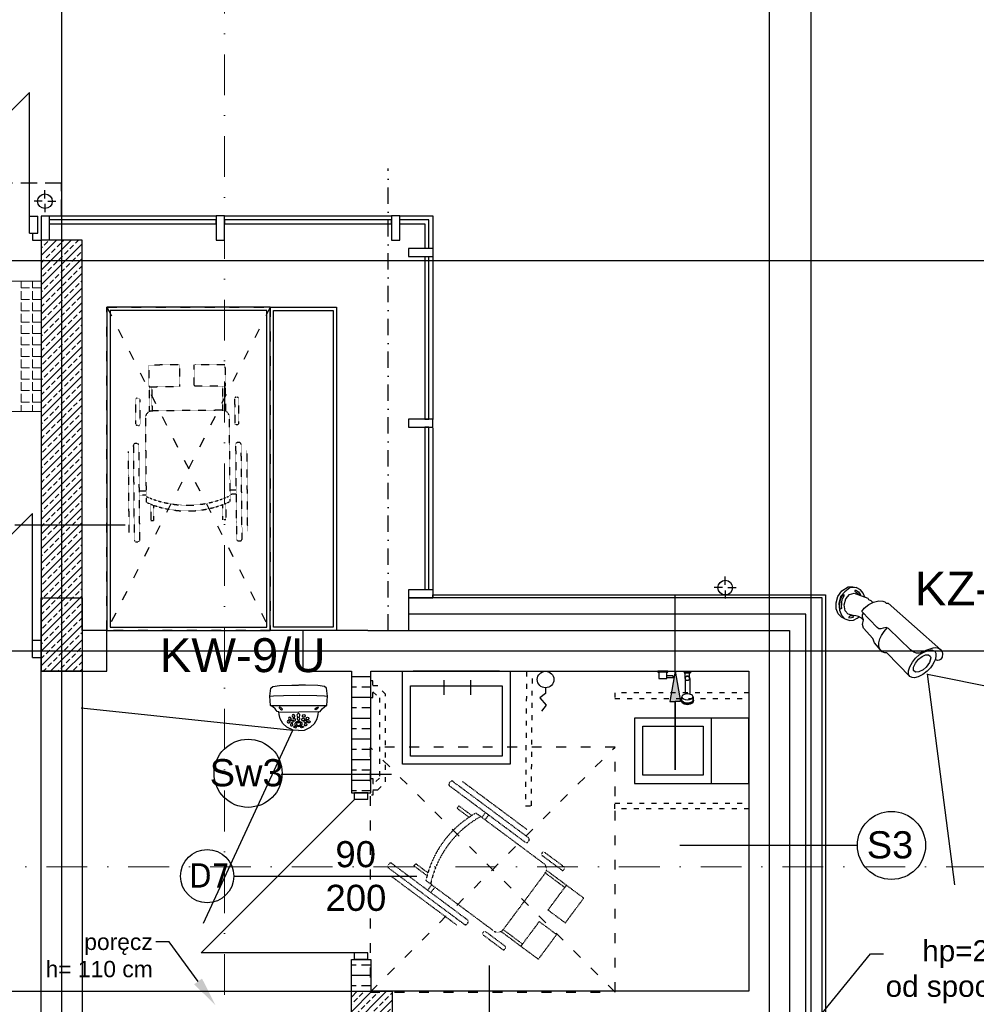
# Model space of a CAD drawing. Header units: millimetres. Extents: x -7023 to 53801, y 9849 to 33561.
# Tile 120 of 256: x 11836 to 12422, y 21690 to 22293. Entities that reach past the tile are written whole.
import ezdxf
from ezdxf.enums import TextEntityAlignment as Align

# ---------------------------------------------------------------- set-up
doc = ezdxf.new("R2010")
doc.units = ezdxf.units.MM
for name, pattern in [('ACAD_ISO03W100', [30, 12, -18]), ('DASHDOT', [1, 0.5, -0.25, 0, -0.25]), ('DASHDOTX2', [2, 1, -0.5, 0, -0.5]), ('DASHED', [0.75, 0.5, -0.25])]:
    doc.linetypes.add(name, pattern=pattern)
doc.layers.get('0').update_dxf_attribs({"lineweight": 9})
for name, color, linetype in [('.IE_podklad', 252, 'Continuous'), ('IE_CCTV', 6, 'Continuous'), ('IE_SKD', 6, 'Continuous')]:
    doc.layers.add(name, color=color, linetype=linetype)
doc.styles.add('Opisowy', font='arial.ttf')
doc.styles.get("Standard").update_dxf_attribs({"font": 'arial.ttf'})
doc.linetypes.add('ZIGZAG', pattern='A,0.00254,-5.08,[131,ltypeshp.shx,S=5.08,R=0,X=-5.08,Y=0],-10.16,[131,ltypeshp.shx,S=5.08,R=180,X=5.08,Y=0],-5.08', length=20.32254)

# ---------------------------------------------------------------- blocks, each defined once
blk = doc.blocks.new('AAT_BULLET')
for points in [[(49.95, 5.18), (48.88, 5.09), (47.88, 4.65), (46.94, 3.84), (46.09, 2.79), (45.02, 1.37), (44.16, -0.01), (43.44, -1.09), (42.22, -1.95), (40.98, -2.31), (39.17, -2.2), (25.9, 0.23), (24.78, -0.03), (23.97, -0.97), (23.28, -1.79), (22.5, -2.29), (21.56, -2.25), (11.99, -0.09), (12.11, 1.71), (12.83, 4.14), (14, 6.17), (15.57, 7.94), (17.16, 8.85), (18.01, 9.03), (18.93, 8.95), (19.66, 9.39)], [(19.66, 9.39), (50.29, 5.14)], [(7.55, -6.98), (5.98, -7.06), (3.92, -6.78), (1.99, -5.35), (0.47, -3.15), (-0.39, -0.45), (-0.41, 2.59), (0.98, 5.6), (2.64, 6.76), (4.06, 7.21)], [(9.6, 5.93), (8.06, 6.95), (6.28, 7.52), (4.06, 7.21), (1.83, 5.57), (0.93, 2.91), (0.62, 0.15), (1.67, -2.81), (3.45, -5.06), (5.54, -6.44), (7.55, -6.98), (9.81, -6.34), (11.15, -5.33), (12.03, -3.69), (12.29, -2.69)], [(14.72, -2.83), (13.49, -2.64), (12.01, -2.7), (10.88, -3.08), (9.76, -3.65), (7.68, -4.49), (5.73, -3.99), (3.88, -2.04), (3.07, 0.59), (3.27, 3.08), (4.72, 4.73), (11.01, 6.27), (11.53, 6.02), (12.62, 6.19), (13.86, 5.93)], [(50.29, 5.14), (50.8, 4.99), (51.26, 4.74), (51.74, 4.31), (52.14, 3.76), (52.37, 3.3), (52.55, 2.82), (52.61, 2.34), (52.56, 1.61), (52.24, 1.1), (51.7, 0.58), (51.26, 0.38), (50.64, 0.19), (50.86, -0.8), (50.94, -2.32), (50.94, -3.81), (50.52, -5.93), (49.72, -8.18), (48.69, -10.24), (47.49, -11.48), (46.67, -11.92), (45.47, -12.09), (44.51, -11.69), (43.6, -10.33), (43.14, -8.56), (42.97, -6.23), (43.08, -3.96), (43.62, -1.83), (44.61, 0.25), (45.87, 1.95), (46.99, 2.94), (47.66, 3.19), (48.44, 3.21), (49.28, 2.75), (49.97, 1.91), (50.56, 0.71), (50.64, 0.19)], [(45.47, -12.09), (31.37, -9.11), (30.56, -9.58), (29.39, -9.88), (27.87, -9.48), (26.86, -8.74), (25.96, -7.39), (25.32, -5.64), (25.08, -3.99), (25.09, -1.91), (25.34, 0.1)], [(29.39, -9.88), (24.32, -8.54), (22.62, -7.3), (16.71, -5.81), (15.51, -4.71), (14.67, -2.71), (13.71, -2.05), (13.13, -1.11), (13.07, -0.33)]]:
    blk.add_lwpolyline(points)
for points in [[(4.98, 6.3), (5.94, 6.25), (6.94, 5.86), (7.37, 5.69), (7.28, 5.46), (6.91, 5.36), (6, 5.37), (5.22, 5.5), (4.63, 5.6), (4.5, 5.91), (4.42, 6.32)], [(1.24, 1.68), (1.66, 1.05), (1.72, -0.04), (1.75, -0.72), (2.28, -1.69), (2.83, -2.54), (3.15, -3.18), (3.82, -3.95), (3.52, -4.54), (2.71, -3.79), (2.14, -2.76), (1.29, -0.96), (1.11, -0.13), (1.09, 1.27)], [(48.6, -0.16), (49.36, -2.2), (49.25, -4.68), (48.7, -6.43), (47.61, -8.22), (46.52, -9.12), (45.42, -9.04), (44.54, -7.9), (44.29, -5.93), (44.46, -3.63), (45.07, -1.83), (46.01, -0.37), (46.96, 0.38), (47.93, 0.36)], [(8.78, -5.53), (9.75, -4.79), (10.14, -4.27), (10.32, -3.77), (9.8, -3.82), (9.54, -3.99), (9.32, -4.19), (8.92, -4.54), (8.72, -5), (8.71, -5.4)]]:
    blk.add_lwpolyline(points, close=True)
blk = doc.blocks.new('AAT_KOPUŁA')
for points in [[(-11.14, -10.07), (-12.07, -9.94), (-13, -8.71), (-14.17, -7.71), (-15.37, -7.04), (-15.59, -2.4), (-15.11, 1.7), (-14.13, 2.53), (-10.89, 2.9), (-4.7, 3.18), (-1.32, 3.18)], [(8.54, -10.07), (9.47, -9.94), (10.41, -8.71), (11.58, -7.71), (12.78, -7.04), (12.99, -2.4), (12.51, 1.7), (11.54, 2.53), (8.29, 2.9), (2.11, 3.18), (-1.27, 3.18)], [(-15.59, -2.4), (-13.77, -2.15), (-8.91, -2.02), (-1.13, -1.86), (7.77, -2.02), (11.48, -2.12), (12.99, -2.4)], [(-15.37, -7.04), (-9.31, -7.06), (1.87, -6.94), (12.78, -7.04)], [(-1.34, -19.45), (-4.13, -19.22), (-7.15, -17.75), (-9.22, -15.88), (-10.47, -13.64), (-11.04, -11.39), (-11.14, -10.07), (-1.32, -10.32)], [(-1.26, -19.45), (1.53, -19.22), (4.55, -17.75), (6.62, -15.88), (7.87, -13.64), (8.44, -11.39), (8.54, -10.07), (-1.27, -10.32)]]:
    blk.add_lwpolyline(points)
for points in [[(-10.88, -8.27), (-10.35, -8.77), (-9.86, -9.06), (-9.43, -9.03), (-9.42, -8.74), (-9.78, -8.3), (-10.27, -7.97), (-10.81, -7.79), (-11.03, -7.8), (-11.1, -7.96), (-10.99, -8.15)], [(8.29, -8.27), (7.75, -8.77), (7.27, -9.06), (6.84, -9.03), (6.83, -8.74), (7.18, -8.3), (7.68, -7.97), (8.21, -7.79), (8.44, -7.8), (8.51, -7.96), (8.39, -8.15)], [(-5.81, -15.17), (-6.01, -14.74), (-6.38, -14.58), (-6.88, -14.68), (-7.04, -15.09), (-6.9, -15.46), (-6.61, -15.69), (-6.12, -15.69), (-5.92, -15.55), (-5.8, -15.31)], [(-5.08, -13.44), (-5.36, -13.02), (-5.73, -12.85), (-6.23, -12.96), (-6.42, -13.45), (-6.25, -13.95), (-5.92, -14.15), (-5.4, -14.15), (-5.11, -13.9), (-5.05, -13.63)], [(-4.11, -15.02), (-4.31, -14.59), (-4.68, -14.43), (-5.19, -14.53), (-5.34, -14.94), (-5.2, -15.31), (-4.91, -15.54), (-4.43, -15.54), (-4.22, -15.4), (-4.1, -15.16)], [(-3.24, -12.12), (-3.51, -11.7), (-3.88, -11.53), (-4.39, -11.64), (-4.58, -12.13), (-4.41, -12.62), (-4.08, -12.83), (-3.55, -12.83), (-3.26, -12.58), (-3.21, -12.31)], [(-2.89, -13.89), (-3.16, -13.47), (-3.53, -13.3), (-4.04, -13.41), (-4.23, -13.9), (-4.06, -14.4), (-3.73, -14.6), (-3.2, -14.6), (-2.91, -14.35), (-2.86, -14.08)], [(-1.46, -10.97), (-1.79, -11.13), (-2.06, -11.51), (-2.15, -11.85), (-2.06, -12.33), (-1.83, -12.61), (-1.41, -12.73), (-0.95, -12.55), (-0.71, -12), (-0.74, -11.52), (-0.97, -11.24), (-1.2, -11)], [(-1.42, -12.92), (-1.85, -13.05), (-2.01, -13.33), (-2.09, -13.83), (-1.9, -14.16), (-1.59, -14.28), (-1.05, -14.26), (-0.77, -13.86), (-0.71, -13.57), (-0.93, -13.17), (-1.14, -13)], [(0.22, -13.89), (0.49, -13.47), (0.86, -13.3), (1.37, -13.41), (1.56, -13.9), (1.39, -14.4), (1.06, -14.6), (0.53, -14.6), (0.24, -14.35), (0.19, -14.08)], [(0.57, -12.12), (0.84, -11.7), (1.21, -11.53), (1.72, -11.64), (1.91, -12.13), (1.74, -12.62), (1.41, -12.83), (0.88, -12.83), (0.59, -12.58), (0.54, -12.31)], [(1.44, -15.02), (1.64, -14.59), (2.01, -14.43), (2.52, -14.53), (2.67, -14.94), (2.53, -15.31), (2.24, -15.54), (1.76, -15.54), (1.55, -15.4), (1.43, -15.16)], [(2.41, -13.44), (2.69, -13.02), (3.06, -12.85), (3.56, -12.96), (3.75, -13.45), (3.58, -13.95), (3.25, -14.15), (2.73, -14.15), (2.44, -13.9), (2.38, -13.63)], [(3.14, -15.17), (3.34, -14.74), (3.71, -14.58), (4.21, -14.68), (4.37, -15.09), (4.23, -15.46), (3.94, -15.69), (3.45, -15.69), (3.25, -15.55), (3.13, -15.31)], [(-4.21, -16.62), (-4.41, -16.19), (-4.78, -16.02), (-5.29, -16.13), (-5.44, -16.53), (-5.3, -16.91), (-5.01, -17.13), (-4.53, -17.14), (-4.32, -17), (-4.2, -16.76)], [(-2.89, -17.47), (-3.21, -17.39), (-3.69, -17.43), (-3.84, -17.61), (-3.7, -17.82), (-3.29, -18), (-2.79, -18.08), (-2.39, -17.98), (-2.34, -17.78), (-2.54, -17.62)], [(-1.41, -14.94), (-2.24, -15.08), (-2.86, -15.55), (-3.15, -15.98), (-3.17, -16.56), (-2.73, -17.05), (-1.96, -17.33), (-1.36, -17.38), (-0.59, -17.27), (0.19, -16.77), (0.47, -16.25), (0.39, -15.78), (-0.16, -15.22), (-0.97, -14.99)], [(-1.27, -15.61), (-1.85, -15.67), (-2.32, -15.95), (-2.37, -16.27), (-2.31, -16.63), (-1.95, -16.85), (-1.44, -16.9), (-0.72, -16.8), (-0.33, -16.47), (-0.3, -15.98), (-0.77, -15.66)], [(0.21, -17.47), (0.54, -17.39), (1.02, -17.43), (1.17, -17.61), (1.03, -17.82), (0.62, -18), (0.12, -18.08), (-0.28, -17.98), (-0.33, -17.78), (-0.13, -17.62)], [(1.54, -16.62), (1.74, -16.19), (2.11, -16.02), (2.62, -16.13), (2.77, -16.53), (2.63, -16.91), (2.34, -17.13), (1.86, -17.14), (1.65, -17), (1.53, -16.76)]]:
    blk.add_lwpolyline(points, close=True)
blk = doc.blocks.new('zw$65D6')
at = {"layer": 'IE_SKD'}
for p, q in [((0, 0), (41.4, -123.59)), ((0.13, -0.2), (130.47, -0.87))]:
    blk.add_line(p, q, dxfattribs=at)
blk = doc.blocks.new('umywalka niepeł')
at = {"layer": '.IE_podklad'}
for p, q in [((12.63, 9.75), (12.63, 0.75)), ((29.06, 9.75), (29.06, 0.75))]:
    blk.add_line(p, q, dxfattribs=at)
for points in [[(-12.61, 15.26), (53.39, 15.26), (53.39, -41.74), (-12.61, -41.74)], [(-7.61, 6.26), (48.39, 6.26), (48.39, -36.74), (-7.61, -36.74)]]:
    blk.add_lwpolyline(points, close=True, dxfattribs=at)
blk.add_lwpolyline([(46.79, 15.26), (-6.01, 15.26)], dxfattribs=at)
blk = doc.blocks.new('kibel')
at = {"layer": '.IE_podklad'}
for points in [[(0, 0), (70, 0), (70, 40), (0, 40)], [(70, 40), (46.91, 40), (46.91, 0), (70, 0)], [(5, 35), (41.91, 35), (41.91, 5), (5, 5)]]:
    blk.add_lwpolyline(points, close=True, dxfattribs=at)
blk = doc.blocks.new('A$C4CB01652')
at = {"layer": '.IE_podklad'}
for p, q in [((0, 0), (-0.5, 0)), ((-0.5, 0), (-0.5, -0.49)), ((0, -6), (0, 0)), ((-4.5, -0.49), (-4.5, -5.51)), ((-0.5, -0.49), (-4.5, -0.49)), ((-4.5, -5.51), (-3.81, -5.51)), ((-3.81, -5.51), (-3.81, -9.41)), ((-3.81, -5.51), (-2.78, -5.51)), ((-2.78, -9.41), (-2.78, -5.51)), ((-2.78, -5.51), (-0.5, -5.51)), ((-0.5, -5.51), (-0.5, -0.49)), ((-0.5, -5.51), (-0.5, -6)), ((-0.5, -6), (0, -6)), ((-3.81, -9.41), (-2.78, -9.41)), ((-0.5, -16.02), (-0.5, -20.02))]:
    blk.add_line(p, q, dxfattribs=at)
at = {"layer": '.IE_podklad', "ltscale": 0.03}
for p, q in [((-17.63, -14.24, 0), (-18.14, -14.24, 0)), ((-17.63, -14.52, 0), (-15.65, -14.52, 0)), ((-16.84, -14.52, 0), (-15.65, -14.52, 0)), ((-4.4, -16.62, 0), (-13.95, -16.62, 0)), ((-4.4, -16.72, 0), (-1, -16.72)), ((-17.63, -21.79, 0), (-18.14, -21.79, 0)), ((-17.63, -21.79, 0), (-18.14, -21.79, 0)), ((-17.63, -21.52, 0), (-15.65, -21.52, 0)), ((-16.84, -21.52, 0), (-17.1, -21.67, 0)), ((-15.65, -21.52, 0), (-16.84, -21.52, 0)), ((-4.4, -19.42, 0), (-13.95, -19.42, 0)), ((-4.4, -19.32, 0), (-1, -19.32))]:
    blk.add_line(p, q, dxfattribs=at)
at = {"layer": '.IE_podklad', "ltscale": 0.3}
for p, q in [((0, -16.02), (-1, -16.02)), ((-1, -16.02), (-1, -20.02)), ((0, -16.02), (0, -20.02)), ((0, -20.02), (-1, -20.02))]:
    blk.add_line(p, q, dxfattribs=at)
at = {"layer": '.IE_podklad', "ltscale": 0.03}
blk.add_circle((-4.4, -18.02, 0), 1.3, dxfattribs=at)
blk.add_arc((-4.4, -18.02, 0), 1.4, 270, 90, dxfattribs=at)
for centre, start_param, end_param in [((-18.14, -18.02, 0), 0, 3.141593), ((-17.63, -18.02, 0), -0.384776, 3.526331)]:
    blk.add_ellipse(centre, major_axis=(0, 3.78), ratio=0.563059, start_param=start_param, end_param=end_param, dxfattribs=at)
at = {"layer": '.IE_podklad', "ltscale": 0.03, "extrusion": (0, 0, -1)}
blk.add_ellipse((-17.63, -18.02, 0), major_axis=(0, 3.5), ratio=0.528596, start_param=3.141593, end_param=6.283185, dxfattribs=at)
blk.add_ellipse((-15.65, -18.02, 0), major_axis=(0, 3.5), ratio=0.528596, dxfattribs=at)
blk = doc.blocks.new('A$C1DFA66E7')
at = {"layer": '.IE_podklad'}
blk.add_lwpolyline([(0, 5.07), (0, 8.45), (3.44, 11.29), (-0.26, 15.76), (2.53, 19.42)], dxfattribs=at)
blk.add_circle((0, 0), 5.07, dxfattribs=at)

msp = doc.modelspace()

# ---------------------------------------------------------------- hatches: boundary and pattern name
at = {"layer": '.IE_podklad'}
h = msp.add_hatch(color=256, dxfattribs=at)
h.dxf.hatch_style = 1
h.paths.add_polyline_path([(12238, 21875.35), (12241.27, 21875.35), (12238, 21893.91), (12234.74, 21875.35)])
at = {"layer": '.IE_podklad', "transparency": 33554648}
h = msp.add_hatch(dxfattribs=at)
h.set_pattern_fill('ANSI33', color=256)
h.set_pattern_definition([(45, (36031.774, 16500.758), (-4.490128, 4.490128), []), (45, (36036.264, 16500.758), (-4.490128, 4.490128), [3.175, -1.5875])])
h.paths.add_polyline_path([(12064.56, 21697.91), (12052.06, 21697.91), (12052.06, 21685.41), (12064.56, 21685.41)])
h.paths.add_polyline_path([(12052.06, 21697.91), (12039.56, 21697.91), (12039.56, 21685.41), (12052.06, 21685.41)])
h.paths.add_polyline_path([(12052.06, 21685.41), (12039.56, 21685.41), (12039.56, 21672.91), (12052.06, 21672.91)])
h.paths.add_polyline_path([(12064.56, 21685.41), (12052.06, 21685.41), (12052.06, 21672.91), (12064.56, 21672.91)])

# ---------------------------------------------------------------- linework, layer by layer
at = {"layer": '.IE_podklad', "ltscale": 25}
for p, q in [((11862.06, 22727.75), (11862.06, 20635.61)), ((12295.56, 22727.75), (12295.56, 20635.61)), ((12321.06, 22727.75), (12321.06, 20635.61)), ((10554.1, 22145.41), (13853.09, 22145.41)), ((10554.1, 21906.41), (13536.66, 21906.41))]:
    msp.add_line(p, q, dxfattribs=at)
at = {"layer": '.IE_podklad', "linetype": 'DASHDOT', "lineweight": 13, "ltscale": 50}
for p, q in [((11961.89, 22472.15), (11961.89, 21687.64)), ((10550.17, 21774.08), (13108.47, 21774.08))]:
    msp.add_line(p, q, dxfattribs=at)
at = {"layer": '.IE_podklad'}
for p, q in [((11762.06, 22168.08), (11842.37, 22248.4)), ((11842.37, 22168.08), (11842.37, 22248.4)), ((11842.37, 22172.56), (11847.56, 22172.56)), ((11842.37, 22162.19), (11842.37, 22172.56)), ((11847.56, 22162.19), (11847.56, 22172.56)), ((11849.56, 22172.91), (11956.79, 22172.91)), ((11956.79, 22170.36), (11854.56, 22170.36)), ((11956.79, 22167.86), (11956.79, 22170.36)), ((11961.79, 22172.91), (12064.22, 22172.91)), ((12064.22, 22170.36), (11961.79, 22170.36)), ((12069.22, 22172.91), (12089.56, 22172.91)), ((12087.01, 22170.36), (12069.22, 22170.36)), ((12087.01, 22152.91), (12087.01, 22170.36)), ((12089.56, 22172.91), (12089.56, 22152.91)), ((11854.56, 22167.86), (11956.79, 22167.86)), ((11961.79, 22167.86), (12064.22, 22167.86)), ((12069.22, 22167.86), (12084.51, 22167.86)), ((12084.51, 22167.86), (12084.51, 22152.91)), ((11842.37, 22162.19), (11847.56, 22162.19)), ((11844.25, 22162.3), (11844.25, 22157.91)), ((11844.25, 22157.91), (11849.56, 22157.91)), ((11849.56, 22157.56), (11849.9, 22157.91)), ((11849.56, 22148.58), (11858.88, 22157.91)), ((11849.56, 22139.6), (11867.86, 22157.91)), ((11849.56, 22157.91), (11849.56, 21918.91)), ((11874.56, 22157.91), (11849.56, 22157.91)), ((11851.43, 22154.95), (11853.68, 22157.2)), ((11862.66, 22157.2), (11863.37, 22157.91)), ((11870.52, 22156.07), (11872.35, 22157.91)), ((11874.56, 21938.91), (11874.56, 22157.91)), ((11956.79, 22157.91), (11961.79, 22157.91)), ((12064.22, 22157.91), (12069.22, 22157.91)), ((11849.56, 22130.62), (11874.56, 22155.62)), ((11849.56, 22153.07), (11850.31, 22153.83)), ((11855.92, 22150.46), (11858.17, 22152.71)), ((11859.29, 22153.83), (11861.54, 22156.07)), ((11863.78, 22149.34), (11866.03, 22151.58)), ((11867.15, 22152.71), (11869.39, 22154.95)), ((11871.64, 22148.22), (11873.88, 22150.46)), ((12089.56, 22152.91), (12074.56, 22152.91)), ((12074.56, 22152.91), (12074.56, 22147.91)), ((12089.56, 22152.91), (12089.56, 22147.91)), ((11849.56, 22121.64), (11874.56, 22146.64)), ((11849.56, 22144.09), (11851.43, 22145.97)), ((11852.56, 22147.09), (11854.8, 22149.34)), ((11857.05, 22142.6), (11859.29, 22144.85)), ((11860.41, 22145.97), (11862.66, 22148.22)), ((11868.27, 22144.85), (11870.52, 22147.09)), ((12074.56, 22147.91), (12089.56, 22147.91)), ((12084.51, 22147.91), (12084.51, 22048.35)), ((12087.01, 22048.35), (12087.01, 22147.91)), ((12089.56, 22147.91), (12089.56, 22048.04)), ((11853.68, 22139.24), (11855.92, 22141.48)), ((11861.54, 22138.11), (11863.78, 22140.36)), ((11864.9, 22141.48), (11867.15, 22143.73)), ((11869.39, 22136.99), (11871.64, 22139.24)), ((11872.76, 22140.36), (11874.56, 22142.15)), ((11849.56, 22112.66), (11874.56, 22137.66)), ((11850.31, 22135.87), (11852.56, 22138.11)), ((11854.8, 22131.38), (11857.05, 22133.62)), ((11858.17, 22134.75), (11860.41, 22136.99)), ((11862.66, 22130.26), (11864.9, 22132.5)), ((11866.03, 22133.62), (11868.27, 22135.87)), ((11873.88, 22132.5), (11874.56, 22133.17)), ((11849.56, 22103.68), (11874.56, 22128.68)), ((11849.56, 22126.13), (11850.31, 22126.89)), ((11851.43, 22128.01), (11853.68, 22130.26)), ((11859.29, 22126.89), (11861.54, 22129.13)), ((11867.15, 22125.77), (11869.39, 22128.01)), ((11870.52, 22129.13), (11872.76, 22131.38)), ((11852.56, 22120.15), (11854.8, 22122.4)), ((11855.92, 22123.52), (11858.17, 22125.77)), ((11860.41, 22119.03), (11862.66, 22121.28)), ((11863.78, 22122.4), (11866.03, 22124.64)), ((11868.27, 22117.91), (11870.52, 22120.15)), ((11871.64, 22121.28), (11873.88, 22123.52)), ((11849.56, 22094.7), (11874.56, 22119.7)), ((11849.56, 22117.15), (11851.43, 22119.03)), ((11853.68, 22112.3), (11855.92, 22114.54)), ((11857.05, 22115.66), (11859.29, 22117.91)), ((11864.9, 22114.54), (11867.15, 22116.79)), ((11872.76, 22113.42), (11874.56, 22115.21)), ((11849.56, 22085.72), (11874.56, 22110.72)), ((11850.31, 22108.93), (11852.56, 22111.17)), ((11858.17, 22107.81), (11860.41, 22110.05)), ((11861.54, 22111.17), (11863.78, 22113.42)), ((11866.03, 22106.68), (11868.27, 22108.93)), ((11869.39, 22110.05), (11871.64, 22112.3)), ((11851.43, 22101.07), (11853.68, 22103.32)), ((11854.8, 22104.44), (11857.05, 22106.68)), ((11859.29, 22099.95), (11861.54, 22102.19)), ((11862.66, 22103.32), (11864.9, 22105.56)), ((11870.52, 22102.19), (11872.76, 22104.44)), ((11873.88, 22105.56), (11874.56, 22106.23)), ((11849.56, 22076.74), (11874.56, 22101.74)), ((11849.56, 22099.19), (11850.31, 22099.95)), ((11855.92, 22096.58), (11858.17, 22098.83)), ((11863.78, 22095.46), (11866.03, 22097.7)), ((11867.15, 22098.83), (11869.39, 22101.07)), ((11871.64, 22094.34), (11873.88, 22096.58)), ((11849.56, 22067.76), (11874.56, 22092.76)), ((11849.56, 22090.21), (11851.43, 22092.09)), ((11852.56, 22093.21), (11854.8, 22095.46)), ((11857.05, 22088.72), (11859.29, 22090.97)), ((11860.41, 22092.09), (11862.66, 22094.34)), ((11868.27, 22090.97), (11870.52, 22093.21)), ((11850.31, 22081.99), (11852.56, 22084.23)), ((11853.68, 22085.35), (11855.92, 22087.6)), ((11861.54, 22084.23), (11863.78, 22086.48)), ((11864.9, 22087.6), (11867.15, 22089.84)), ((11869.39, 22083.11), (11871.64, 22085.35)), ((11872.76, 22086.48), (11874.56, 22088.27)), ((11849.56, 22058.78), (11874.56, 22083.78)), ((11854.8, 22077.5), (11857.05, 22079.74)), ((11858.17, 22080.86), (11860.41, 22083.11)), ((11862.66, 22076.37), (11864.9, 22078.62)), ((11866.03, 22079.74), (11868.27, 22081.99)), ((11873.88, 22078.62), (11874.56, 22079.29)), ((11849.56, 22049.8), (11874.56, 22074.8)), ((11849.56, 22072.25), (11850.31, 22073.01)), ((11851.43, 22074.13), (11853.68, 22076.37)), ((11859.29, 22073.01), (11861.54, 22075.25)), ((11867.15, 22071.88), (11869.39, 22074.13)), ((11870.52, 22075.25), (11872.76, 22077.5)), ((11852.56, 22066.27), (11854.8, 22068.52)), ((11855.92, 22069.64), (11858.17, 22071.88)), ((11860.41, 22065.15), (11862.66, 22067.39)), ((11863.78, 22068.52), (11866.03, 22070.76)), ((11868.27, 22064.03), (11870.52, 22066.27)), ((11871.64, 22067.39), (11873.88, 22069.64)), ((11849.56, 22040.82), (11874.56, 22065.82)), ((11849.56, 22063.27), (11851.43, 22065.15)), ((11853.68, 22058.41), (11855.92, 22060.66)), ((11857.05, 22061.78), (11859.29, 22064.03)), ((11864.9, 22060.66), (11867.15, 22062.9)), ((11872.76, 22059.54), (11874.56, 22061.33)), ((11849.56, 22031.84), (11874.56, 22056.84)), ((11850.31, 22055.05), (11852.56, 22057.29)), ((11858.17, 22053.92), (11860.41, 22056.17)), ((11861.54, 22057.29), (11863.78, 22059.54)), ((11866.03, 22052.8), (11868.27, 22055.05)), ((11869.39, 22056.17), (11871.64, 22058.41)), ((11849.56, 22022.86), (11874.56, 22047.86)), ((11851.43, 22047.19), (11853.68, 22049.43)), ((11854.8, 22050.56), (11857.05, 22052.8)), ((11859.29, 22046.07), (11861.54, 22048.31)), ((11862.66, 22049.43), (11864.9, 22051.68)), ((11870.52, 22048.31), (11872.76, 22050.56)), ((11873.88, 22051.68), (11874.56, 22052.35)), ((12074.56, 22048.35), (12074.56, 22043.35)), ((12084.51, 22048.35), (12087.01, 22048.35)), ((11849.56, 22045.31), (11850.31, 22046.07)), ((11855.92, 22042.7), (11858.17, 22044.94)), ((11863.78, 22041.58), (11866.03, 22043.82)), ((11867.15, 22044.94), (11869.39, 22047.19)), ((11871.64, 22040.45), (11873.88, 22042.7)), ((12084.51, 22043.35), (12084.51, 21943.8)), ((12087.01, 22043.35), (12084.51, 22043.35)), ((12087.01, 21943.8), (12087.01, 22043.35)), ((12089.56, 22043.04), (12089.56, 21938.8)), ((11849.56, 22013.88), (11874.56, 22038.88)), ((11849.56, 22036.33), (11851.43, 22038.21)), ((11852.56, 22039.33), (11854.8, 22041.58)), ((11857.05, 22034.84), (11859.29, 22037.09)), ((11860.41, 22038.21), (11862.66, 22040.45)), ((11864.9, 22033.72), (11867.15, 22035.96)), ((11868.27, 22037.09), (11870.52, 22039.33)), ((11849.56, 22004.9), (11874.56, 22029.9)), ((11850.31, 22028.11), (11852.56, 22030.35)), ((11853.68, 22031.47), (11855.92, 22033.72)), ((11861.54, 22030.35), (11863.78, 22032.6)), ((11869.39, 22029.23), (11871.64, 22031.47)), ((11872.76, 22032.6), (11874.56, 22034.39)), ((11854.8, 22023.62), (11857.05, 22025.86)), ((11858.17, 22026.98), (11860.41, 22029.23)), ((11862.66, 22022.49), (11864.9, 22024.74)), ((11866.03, 22025.86), (11868.27, 22028.11)), ((11873.88, 22024.74), (11874.56, 22025.41)), ((11849.56, 21995.92), (11874.56, 22020.92)), ((11849.56, 22018.37), (11850.31, 22019.13)), ((11851.43, 22020.25), (11853.68, 22022.49)), ((11855.92, 22015.76), (11858.17, 22018)), ((11859.29, 22019.13), (11861.54, 22021.37)), ((11867.15, 22018), (11869.39, 22020.25)), ((11870.52, 22021.37), (11872.76, 22023.62)), ((11849.56, 21986.94), (11874.56, 22011.94)), ((11852.56, 22012.39), (11854.8, 22014.64)), ((11860.41, 22011.27), (11862.66, 22013.51)), ((11863.78, 22014.64), (11866.03, 22016.88)), ((11868.27, 22010.15), (11870.52, 22012.39)), ((11871.64, 22013.51), (11873.88, 22015.76)), ((11849.56, 22009.39), (11851.43, 22011.27)), ((11853.68, 22004.53), (11855.92, 22006.78)), ((11857.05, 22007.9), (11859.29, 22010.15)), ((11861.54, 22003.41), (11863.78, 22005.65)), ((11864.9, 22006.78), (11867.15, 22009.02)), ((11872.76, 22005.65), (11874.56, 22007.45)), ((11849.56, 21977.96), (11874.56, 22002.96)), ((11850.31, 22001.16), (11852.56, 22003.41)), ((11858.17, 22000.04), (11860.41, 22002.29)), ((11866.03, 21998.92), (11868.27, 22001.16)), ((11869.39, 22002.29), (11871.64, 22004.53)), ((11849.56, 21968.98), (11874.56, 21993.98)), ((11851.43, 21993.31), (11853.68, 21995.55)), ((11854.8, 21996.67), (11857.05, 21998.92)), ((11859.29, 21992.18), (11861.54, 21994.43)), ((11862.66, 21995.55), (11864.9, 21997.8)), ((11870.52, 21994.43), (11872.76, 21996.67)), ((11873.88, 21997.8), (11874.56, 21998.47)), ((11762.06, 21908.43), (11844.25, 21990.63)), ((11844.25, 21908.43), (11844.25, 21990.63)), ((11849.56, 21991.43), (11850.31, 21992.18)), ((11852.56, 21985.45), (11854.8, 21987.69)), ((11855.92, 21988.82), (11858.17, 21991.06)), ((11863.78, 21987.69), (11866.03, 21989.94)), ((11867.15, 21991.06), (11869.39, 21993.31)), ((11871.64, 21986.57), (11873.88, 21988.82)), ((11833.44, 21983.64), (11900.91, 21983.64)), ((11849.56, 21960), (11874.56, 21985)), ((11849.56, 21982.45), (11851.43, 21984.33)), ((11857.05, 21980.96), (11859.29, 21983.2)), ((11860.41, 21984.33), (11862.66, 21986.57)), ((11864.9, 21979.84), (11867.15, 21982.08)), ((11868.27, 21983.2), (11870.52, 21985.45)), ((11849.56, 21951.02), (11874.56, 21976.02)), ((11850.31, 21974.22), (11852.56, 21976.47)), ((11853.68, 21977.59), (11855.92, 21979.84)), ((11861.54, 21976.47), (11863.78, 21978.71)), ((11869.39, 21975.35), (11871.64, 21977.59)), ((11872.76, 21978.71), (11874.56, 21980.51)), ((11854.8, 21969.73), (11857.05, 21971.98)), ((11858.17, 21973.1), (11860.41, 21975.35)), ((11862.66, 21968.61), (11864.9, 21970.86)), ((11866.03, 21971.98), (11868.27, 21974.22)), ((11870.52, 21967.49), (11872.76, 21969.73)), ((11873.88, 21970.86), (11874.56, 21971.53)), ((11849.56, 21942.04), (11874.56, 21967.04)), ((11849.56, 21964.49), (11850.31, 21965.24)), ((11851.43, 21966.37), (11853.68, 21968.61)), ((11855.92, 21961.88), (11858.17, 21964.12)), ((11859.29, 21965.24), (11861.54, 21967.49)), ((11867.15, 21964.12), (11869.39, 21966.37)), ((11849.56, 21933.06), (11874.56, 21958.06)), ((11849.56, 21955.51), (11851.43, 21957.39)), ((11852.56, 21958.51), (11854.8, 21960.75)), ((11860.41, 21957.39), (11862.66, 21959.63)), ((11863.78, 21960.75), (11866.03, 21963)), ((11868.27, 21956.26), (11870.52, 21958.51)), ((11871.64, 21959.63), (11873.88, 21961.88)), ((11853.68, 21950.65), (11855.92, 21952.9)), ((11857.05, 21954.02), (11859.29, 21956.26)), ((11861.54, 21949.53), (11863.78, 21951.77)), ((11864.9, 21952.9), (11867.15, 21955.14)), ((11872.76, 21951.77), (11874.56, 21953.57)), ((11849.56, 21924.08), (11874.56, 21949.08)), ((11850.31, 21947.28), (11852.56, 21949.53)), ((11858.17, 21946.16), (11860.41, 21948.41)), ((11866.03, 21945.04), (11868.27, 21947.28)), ((11869.39, 21948.41), (11871.64, 21950.65)), ((11849.56, 21915.1), (11874.56, 21940.1)), ((11851.43, 21939.43), (11853.68, 21941.67)), ((11854.8, 21942.79), (11857.05, 21945.04)), ((11859.29, 21938.3), (11861.54, 21940.55)), ((11862.66, 21941.67), (11864.9, 21943.92)), ((11867.15, 21937.18), (11869.39, 21939.43)), ((11870.52, 21940.55), (11872.76, 21942.79)), ((11873.88, 21943.92), (11874.56, 21944.59)), ((12074.56, 21943.8), (12074.56, 21938.91)), ((12089.56, 21943.8), (12089.56, 21938.8)), ((12089.56, 21938.8), (12089.56, 21940.8)), ((12089.56, 21940.8), (12328.06, 21940.8)), ((12238, 21893.91), (12238, 21940.8)), ((12328.06, 21940.8), (12330.06, 21940.8)), ((12330.06, 21940.8), (12330.06, 21672.91)), ((11849.56, 21938.91), (11874.56, 21938.91)), ((11849.56, 21893.91), (11849.56, 21938.91)), ((11849.56, 21937.55), (11850.31, 21938.3)), ((11852.56, 21931.57), (11854.8, 21933.81)), ((11855.92, 21934.94), (11858.17, 21937.18)), ((11863.78, 21933.81), (11866.03, 21936.06)), ((11871.64, 21932.69), (11873.88, 21934.94)), ((11874.56, 21918.91), (11874.56, 21938.91)), ((11874.56, 21938.91), (11874.56, 21893.91)), ((12308.06, 21938.91), (12074.56, 21938.91)), ((12074.56, 21938.8), (12074.56, 21918.91)), ((12328.06, 21938.91), (12308.06, 21938.91)), ((12328.06, 21672.91), (12328.06, 21938.91)), ((11849.56, 21906.12), (11874.56, 21931.12)), ((11849.56, 21928.57), (11851.43, 21930.45)), ((11857.05, 21927.08), (11859.29, 21929.32)), ((11860.41, 21930.45), (11862.66, 21932.69)), ((11864.9, 21925.96), (11867.15, 21928.2)), ((11868.27, 21929.32), (11870.52, 21931.57)), ((11849.56, 21897.14), (11874.56, 21922.14)), ((11850.31, 21920.34), (11852.56, 21922.59)), ((11853.68, 21923.71), (11855.92, 21925.96)), ((11858.17, 21919.22), (11860.41, 21921.47)), ((11861.54, 21922.59), (11863.78, 21924.83)), ((11869.39, 21921.47), (11871.64, 21923.71)), ((11872.76, 21924.83), (11874.56, 21926.63)), ((11849.56, 21918.91), (11849.56, 21918.91)), ((11849.56, 21918.91), (11849.56, 21893.91)), ((11854.8, 21915.85), (11857.05, 21918.1)), ((11862.66, 21914.73), (11864.9, 21916.97)), ((11866.03, 21918.1), (11868.27, 21920.34)), ((11870.52, 21913.61), (11872.76, 21915.85)), ((11873.88, 21916.97), (11874.56, 21917.65)), ((11889.85, 21918.91), (11874.56, 21918.91)), ((11889.85, 21893.91), (11889.85, 21918.91)), ((12049.56, 21918.91), (12009.89, 21918.91)), ((12009.89, 21918.91), (12009.89, 21893.91)), ((12049.56, 21918.91), (12074.56, 21918.91)), ((12074.56, 21918.91), (12308.06, 21918.91)), ((12308.06, 21918.91), (12308.06, 21672.91)), ((11844.25, 21913.01), (11849.56, 21913.01)), ((11844.25, 21902.41), (11844.25, 21913.01)), ((11849.56, 21902.41), (11849.56, 21913.01)), ((11849.56, 21910.61), (11850.31, 21911.36)), ((11851.43, 21912.48), (11853.68, 21914.73)), ((11855.31, 21893.91), (11874.56, 21913.16)), ((11855.92, 21907.99), (11858.17, 21910.24)), ((11859.29, 21911.36), (11861.54, 21913.61)), ((11863.78, 21906.87), (11866.03, 21909.12)), ((11867.15, 21910.24), (11869.39, 21912.48)), ((11849.56, 21901.63), (11851.43, 21903.5)), ((11852.56, 21904.63), (11854.8, 21906.87)), ((11860.41, 21903.5), (11862.66, 21905.75)), ((11864.29, 21893.91), (11874.56, 21904.18)), ((11868.27, 21902.38), (11870.52, 21904.63)), ((11871.64, 21905.75), (11873.88, 21907.99)), ((11844.25, 21902.41), (11849.56, 21902.41)), ((11853.68, 21896.77), (11855.92, 21899.01)), ((11857.05, 21900.14), (11859.29, 21902.38)), ((11861.54, 21895.65), (11863.78, 21897.89)), ((11864.9, 21899.01), (11867.15, 21901.26)), ((11872.76, 21897.89), (11874.56, 21899.69)), ((11849.56, 21893.91), (11874.56, 21893.91)), ((11874.56, 21893.91), (11849.56, 21893.91)), ((11850.82, 21893.91), (11852.56, 21895.65)), ((11859.8, 21893.91), (11860.41, 21894.52)), ((11869.39, 21894.52), (11871.64, 21896.77)), ((11873.27, 21893.91), (11874.56, 21895.2)), ((11874.56, 21893.91), (11889.85, 21893.91)), ((12009.89, 21893.91), (12039.56, 21893.91)), ((12039.56, 21893.91), (12039.56, 21819.41)), ((12051.56, 21893.91), (12283.06, 21893.91)), ((12051.56, 21819.41), (12051.56, 21893.91)), ((12283.06, 21893.91), (12283.06, 21697.91)), ((12039.56, 21890.66), (12051.56, 21890.66)), ((12039.56, 21884.31), (12042.72, 21884.31)), ((12045.9, 21884.31), (12051.56, 21884.31)), ((12039.56, 21877.96), (12051.56, 21877.96)), ((12039.56, 21871.61), (12042.72, 21871.61)), ((12045.9, 21871.61), (12051.56, 21871.61)), ((12039.56, 21865.26), (12051.56, 21865.26)), ((12039.56, 21858.91), (12042.72, 21858.91)), ((12045.9, 21858.91), (12051.56, 21858.91)), ((12039.56, 21852.56), (12051.56, 21852.56)), ((12039.56, 21846.21), (12042.72, 21846.21)), ((12045.9, 21846.21), (12051.56, 21846.21)), ((12039.56, 21839.86), (12051.56, 21839.86)), ((11996.58, 21830.93), (12064.05, 21830.93)), ((12039.56, 21833.51), (12042.72, 21833.51)), ((12045.9, 21833.51), (12051.56, 21833.51)), ((12039.56, 21827.16), (12051.56, 21827.16)), ((12039.56, 21820.81), (12042.72, 21820.81)), ((12039.56, 21819.41), (12051.56, 21819.41)), ((12041.56, 21815.41), (12041.56, 21819.41)), ((12049.56, 21819.41), (12041.56, 21819.41)), ((12045.9, 21820.81), (12051.56, 21820.81)), ((12049.56, 21815.41), (12049.56, 21819.41)), ((12041.56, 21815.41), (11947.56, 21721.41)), ((12049.56, 21815.41), (12041.56, 21815.41)), ((12240.72, 21787.4), (12349.71, 21787.4)), ((11967.53, 21768.41), (12079.71, 21768.41)), ((12041.56, 21721.41), (11947.56, 21721.41)), ((12039.56, 21672.91), (12039.56, 21717.41)), ((12039.56, 21717.41), (12051.56, 21717.41)), ((12041.56, 21717.41), (12041.56, 21721.41)), ((12049.56, 21721.41), (12041.56, 21721.41)), ((12049.56, 21717.41), (12041.56, 21717.41)), ((12049.56, 21717.41), (12049.56, 21721.41)), ((12051.56, 21717.41), (12051.56, 21697.91)), ((12039.56, 21714.11), (12042.5, 21714.11)), ((12045.67, 21714.11), (12051.56, 21714.11)), ((12124.15, 21646.12), (12124.15, 21713.59)), ((12039.56, 21707.76), (12051.56, 21707.76)), ((12039.56, 21701.41), (12042.5, 21701.41)), ((12045.67, 21701.41), (12051.56, 21701.41)), ((12283.06, 21697.91), (12051.56, 21697.91))]:
    msp.add_line(p, q, dxfattribs=at)
at = {"layer": '.IE_podklad', "linetype": 'DASHDOTX2', "ltscale": 10}
for p, q in [((12062.06, 21918.91), (12062.06, 22201.81)), ((11578.18, 22145.41), (12214.83, 22145.41))]:
    msp.add_line(p, q, dxfattribs=at)
at = {"layer": '.IE_podklad', "linetype": 'DASHED', "ltscale": 20}
for p, q in [((11862.06, 22192.91), (11664.06, 22192.91)), ((11862.06, 22172.91), (11862.06, 22192.91))]:
    msp.add_line(p, q, dxfattribs=at)
at = {"layer": '.IE_podklad', "linetype": 'Continuous'}
for p, q in [((11851.86, 22183.48), (11851.86, 22188.52)), ((11850.18, 22181.8), (11845.14, 22181.8)), ((11853.54, 22181.8), (11858.58, 22181.8)), ((11851.86, 22180.12), (11851.86, 22175.08)), ((12268.58, 21946.83), (12268.58, 21951.87)), ((12266.9, 21945.15), (12261.86, 21945.15)), ((12268.58, 21943.47), (12268.58, 21938.43)), ((12270.26, 21945.15), (12275.3, 21945.15))]:
    msp.add_line(p, q, dxfattribs=at)
at = {"layer": '.IE_podklad', "extrusion": (0, 0, -1)}
for p, q in [((11849.56, 22172.55), (11849.56, 22157.55)), ((11854.56, 22157.91), (11854.56, 22172.91)), ((11961.79, 22172.91), (11956.79, 22172.91)), ((11956.79, 22172.91), (11956.79, 22157.91)), ((11961.79, 22157.91), (11961.79, 22172.91)), ((12069.22, 22172.91), (12064.22, 22172.91)), ((12064.22, 22172.91), (12064.22, 22157.91)), ((12069.22, 22157.91), (12069.22, 22172.91)), ((12089.56, 22048.35), (12074.56, 22048.35)), ((12089.56, 22043.35), (12089.56, 22048.35)), ((12074.56, 22043.35), (12089.56, 22043.35)), ((12089.56, 21943.8), (12074.56, 21943.8)), ((12074.56, 21938.8), (12089.56, 21938.8))]:
    msp.add_line(p, q, dxfattribs=at)
at = {"layer": '.IE_podklad', "lineweight": 25}
for p, q in [((11961.79, 22170.36), (11961.79, 22167.86)), ((12064.22, 22167.86), (12064.22, 22170.36))]:
    msp.add_line(p, q, dxfattribs=at)
at = {"layer": '.IE_podklad', "lineweight": 13}
for p, q in [((11659.56, 22132.91), (11849.56, 22132.91)), ((11837.23, 22128.67), (11837.23, 22132.91)), ((11844.22, 22128.67), (11844.22, 22132.91)), ((11849.56, 22132.91), (11849.56, 22052.91)), ((11837.23, 22128.67), (11842.31, 22128.67)), ((11837.23, 22121.68), (11837.23, 22126.76)), ((11844.22, 22128.67), (11849.3, 22128.67)), ((11844.22, 22121.68), (11844.22, 22126.76)), ((11837.23, 22121.68), (11842.31, 22121.68)), ((11844.22, 22121.68), (11849.3, 22121.68)), ((11837.23, 22114.7), (11837.23, 22119.78)), ((11837.23, 22114.7), (11842.31, 22114.7)), ((11844.22, 22114.7), (11844.22, 22119.78)), ((11844.22, 22114.7), (11849.3, 22114.7)), ((11837.23, 22107.71), (11837.23, 22112.79)), ((11844.22, 22107.71), (11844.22, 22112.79)), ((11837.23, 22107.71), (11842.31, 22107.71)), ((11837.23, 22100.73), (11837.23, 22105.81)), ((11844.22, 22107.71), (11849.3, 22107.71)), ((11844.22, 22100.73), (11844.22, 22105.81)), ((11837.23, 22100.73), (11842.31, 22100.73)), ((11837.23, 22093.74), (11837.23, 22098.82)), ((11844.22, 22100.73), (11849.3, 22100.73)), ((11844.22, 22093.74), (11844.22, 22098.82)), ((11837.23, 22093.74), (11842.31, 22093.74)), ((11837.23, 22086.76), (11837.23, 22091.84)), ((11844.22, 22093.74), (11849.3, 22093.74)), ((11844.22, 22086.76), (11844.22, 22091.84)), ((11837.23, 22086.76), (11842.31, 22086.76)), ((11837.23, 22079.77), (11837.23, 22084.85)), ((11844.22, 22086.76), (11849.3, 22086.76)), ((11844.22, 22079.77), (11844.22, 22084.85)), ((11837.23, 22079.77), (11842.31, 22079.77)), ((11844.22, 22079.77), (11849.3, 22079.77)), ((11837.23, 22072.79), (11837.23, 22077.87)), ((11837.23, 22072.79), (11842.31, 22072.79)), ((11844.22, 22072.79), (11844.22, 22077.87)), ((11844.22, 22072.79), (11849.3, 22072.79)), ((11837.23, 22065.8), (11837.23, 22070.88)), ((11844.22, 22065.8), (11844.22, 22070.88)), ((11837.23, 22065.8), (11842.31, 22065.8)), ((11837.23, 22058.82), (11837.23, 22063.9)), ((11844.22, 22065.8), (11849.3, 22065.8)), ((11844.22, 22058.82), (11844.22, 22063.9)), ((11837.23, 22058.82), (11842.31, 22058.82)), ((11837.23, 22052.91), (11837.23, 22056.91)), ((11844.22, 22058.82), (11849.3, 22058.82)), ((11844.22, 22052.91), (11844.22, 22056.91)), ((11849.56, 22052.91), (11659.56, 22052.91))]:
    msp.add_line(p, q, dxfattribs=at)
at = {"layer": '.IE_podklad', "linetype": 'ACAD_ISO03W100', "ltscale": 0.5}
for p, q in [((11889.85, 22116.91), (11989.85, 21918.91)), ((11989.85, 22116.91), (11889.85, 21918.91)), ((12051.06, 21697.41), (12201.06, 21847.41)), ((12201.06, 21697.41), (12051.06, 21847.41))]:
    msp.add_line(p, q, dxfattribs=at)
at = {"layer": '.IE_podklad', "linetype": 'ACAD_ISO03W100', "ltscale": 0.004}
for p, q in [((11915.59, 22068.17), (11915.73, 22052.91)), ((11917.31, 22068.18), (11917.45, 22052.92)), ((11960.53, 22068.59), (11960.68, 22053.33)), ((11962.25, 22068.6), (11962.39, 22053.34)), ((11913.35, 22049.02), (11913.84, 21997.42)), ((11960.5, 22053.76), (11917.61, 22053.36)), ((11965.33, 21997.91), (11964.84, 22049.5)), ((11903.45, 21978.99), (11902.99, 22028.42)), ((11976.06, 21979.68), (11975.6, 22029.1)), ((11913.77, 22004.25), (11909.68, 22004.21)), ((11913.8, 22001.78), (11909.7, 22001.74)), ((11968.9, 22004.77), (11965.26, 22004.73)), ((11968.92, 22002.3), (11965.29, 22002.26)), ((11916.65, 21996.25), (11916.74, 21986.28)), ((11918.53, 21986.3), (11918.44, 21995.59)), ((11960.85, 21986.7), (11960.76, 21995.99)), ((11962.54, 21996.68), (11962.63, 21986.71)), ((11916.74, 21986.28), (11918.53, 21986.3)), ((11962.63, 21986.71), (11960.85, 21986.7)), ((12107.57, 21826.45), (12147.22, 21796.94)), ((12105.34, 21811.45), (12104.27, 21810.02)), ((12104.27, 21810.02), (12111.73, 21804.47)), ((12113.33, 21805.5), (12105.34, 21811.45)), ((12115.97, 21807.03), (12157.36, 21776.22)), ((12121.64, 21807.34), (12119.47, 21804.43)), ((12123.62, 21805.87), (12121.45, 21802.95)), ((12077.94, 21774.64), (12079, 21776.07)), ((12085.94, 21768.68), (12077.94, 21774.64)), ((12079, 21776.07), (12086.46, 21770.52)), ((12170.24, 21761.49), (12158, 21770.6)), ((12171.26, 21762.87), (12159.02, 21771.98)), ((12064.22, 21768.19), (12103.87, 21738.68)), ((12126.62, 21734.92), (12085.23, 21765.72)), ((12158.24, 21770.21), (12132.64, 21735.8)), ((12088.72, 21763.12), (12086.28, 21759.83)), ((12090.7, 21761.65), (12088.26, 21758.36)), ((12143.4, 21725.43), (12131.16, 21734.55)), ((12144.43, 21726.81), (12132.19, 21735.92))]:
    msp.add_line(p, q, dxfattribs=at)
at = {"layer": '.IE_podklad', "linetype": 'ZIGZAG'}
for p, q in [((12318.06, 21928.91), (12074.56, 21928.91)), ((12318.06, 21672.91), (12318.06, 21928.91))]:
    msp.add_line(p, q, dxfattribs=at)
at = {"layer": '.IE_podklad', "ltscale": 0.5}
for p, q in [((11849.55, 21173.61), (11849.56, 21893.91)), ((11849.56, 21893.91), (11874.56, 21893.91)), ((11874.56, 21893.91), (11874.55, 21172.2)), ((10921.06, 21697.91), (12039.56, 21697.91))]:
    msp.add_line(p, q, dxfattribs=at)
at = {"layer": '.IE_podklad', "linetype": 'ByBlock', "lineweight": -2}
for p, q in [((11927.86, 21728.11), (11919.86, 21728.11)), ((12357.52, 21720.86), (12365.52, 21720.86))]:
    msp.add_line(p, q, dxfattribs=at)
at = {"layer": '.IE_podklad', "ltscale": 0.3}
for points in [[(11889.85, 22116.91), (11889.85, 21918.91), (11989.85, 21918.91), (11989.85, 22116.91)], [(11891.85, 22114.91), (11891.85, 21920.91), (11987.85, 21920.91), (11987.85, 22114.91)], [(11989.85, 22116.91), (12030.35, 22116.91), (12030.35, 21918.91), (11989.85, 21918.91)], [(11991.85, 22114.91), (12028.35, 22114.91), (12028.35, 21920.91), (11991.85, 21920.91)]]:
    msp.add_lwpolyline(points, close=True, dxfattribs=at)
at = {"layer": '.IE_podklad', "linetype": 'ACAD_ISO03W100', "ltscale": 0.5}
for points in [[(11889.85, 22116.91), (11989.85, 22116.91), (11989.85, 21918.91), (11889.85, 21918.91)], [(12051.06, 21697.41), (12201.06, 21697.41), (12201.06, 21847.41), (12051.06, 21847.41)]]:
    msp.add_lwpolyline(points, close=True, dxfattribs=at)
at = {"layer": '.IE_podklad', "linetype": 'ACAD_ISO03W100', "ltscale": 0.004}
for points in [[(11915.46, 22081.42), (11915.59, 22068.17), (11934.48, 22068.34), (11934.35, 22081.6)], [(11962.12, 22081.86), (11962.25, 22068.6), (11943.36, 22068.43), (11943.24, 22081.68)], [(12181.9, 21754.95), (12171.26, 21762.87), (12159.99, 21747.72), (12170.62, 21739.8)], [(12154.04, 21717.52), (12143.4, 21725.43), (12154.68, 21740.59), (12165.32, 21732.67)]]:
    msp.add_lwpolyline(points, close=True, dxfattribs=at)
for points in [[(11908.31, 22061.16), (11909.09, 22061.17, -0.414214), (11909.95, 22060.32), (11910.1, 22045.32, -0.414214), (11909.24, 22044.45), (11908.47, 22044.44, -0.414214), (11907.6, 22045.29), (11907.46, 22060.29, -0.414214)], [(11969.65, 22061.74), (11968.88, 22061.73, 0.414214), (11968.03, 22060.86), (11968.17, 22045.86, 0.414214), (11969.04, 22045.01), (11969.81, 22045.02, 0.414214), (11970.66, 22045.88), (11970.52, 22060.89, 0.414214)], [(11908.11, 22033.4), (11907.25, 22033.39, 0.414214), (11905.98, 22032.09), (11906.52, 21974.47, 0.414214), (11907.82, 21973.19), (11908.68, 21973.2, 0.414214), (11909.96, 21974.5), (11909.42, 22032.12, 0.414214)], [(11970.77, 22033.98), (11969.91, 22033.97, 0.414214), (11968.64, 22032.67), (11969.18, 21975.06, 0.414214), (11970.48, 21973.78), (11971.34, 21973.79, 0.414214), (11972.62, 21975.09), (11972.08, 22032.71, 0.414214)], [(12148.32, 21790.16), (12147.81, 21789.47, -0.414214), (12146, 21789.21), (12099.78, 21823.61, -0.414214), (12099.52, 21825.41), (12100.03, 21826.1, -0.414214), (12101.83, 21826.37), (12148.06, 21791.97, -0.414214)], [(12170.08, 21772.9), (12169.62, 21772.28, -0.414214), (12168.42, 21772.1), (12156.38, 21781.06, -0.414214), (12156.21, 21782.26), (12156.67, 21782.88, -0.414214), (12157.87, 21783.06), (12169.91, 21774.1, -0.414214)], [(12110.91, 21739.89), (12110.4, 21739.2, -0.414214), (12108.59, 21738.94), (12062.37, 21773.34, -0.414214), (12062.1, 21775.14), (12062.62, 21775.83, -0.414214), (12064.42, 21776.1), (12110.65, 21741.7, -0.414214)], [(12133.46, 21723.69), (12133.92, 21724.31, 0.414214), (12133.74, 21725.51), (12121.71, 21734.47, 0.414214), (12120.5, 21734.29), (12120.04, 21733.67, 0.414214), (12120.22, 21732.47), (12132.26, 21723.51, 0.414214)]]:
    msp.add_lwpolyline(points, format="xyb", close=True, dxfattribs=at)
at = {"layer": '.IE_podklad', "linetype": 'ACAD_ISO03W100', "ltscale": 0.25}
for points in [[(12146.88, 21893.61), (12146.2, 21811.5), (12149.81, 21811.47), (12150.49, 21893.58)], [(12051.89, 21877.93), (12052.72, 21877.93), (12052.72, 21888.08), (12051.89, 21888.08)], [(12052.72, 21821.23), (12055.67, 21821.23), (12060.54, 21826.1), (12060.54, 21879.83), (12055.67, 21884.9), (12052.72, 21884.9)], [(12052.72, 21881.39), (12056.73, 21877.69), (12056.73, 21828.42), (12053.04, 21825.04), (12052.72, 21825.04)], [(12283.12, 21880.79), (12201, 21880.79), (12201, 21877.18), (12283.12, 21877.18)], [(12051.89, 21828.22), (12052.72, 21828.22), (12052.72, 21818.06), (12051.89, 21818.06)], [(12283.12, 21809.57), (12201, 21809.57), (12201, 21813.18), (12283.12, 21813.18)]]:
    msp.add_lwpolyline(points, dxfattribs=at)
at = {"layer": '.IE_podklad'}
for points in [[(12238, 21893.91), (12234.74, 21875.35), (12238, 21875.35), (12238, 21833.46)], [(12238, 21893.91), (12241.27, 21875.35), (12238, 21875.35), (12238, 21833.46)], [(12238, 21833.46), (12238, 21875.35)], [(12238, 21833.46), (12238, 21875.35)]]:
    msp.add_lwpolyline(points, dxfattribs=at)
at = {"layer": '.IE_podklad', "linetype": 'ByBlock', "lineweight": -2}
for points in [[(11945.64, 21703.91), (11927.86, 21728.11)], [(12293.22, 21641.87), (12357.52, 21720.86)]]:
    msp.add_lwpolyline(points, dxfattribs=at)
at = {"layer": '.IE_podklad'}
msp.add_lwpolyline([(12039.56, 21697.91), (12064.56, 21697.91), (12064.56, 21672.91), (12039.56, 21672.91)], close=True, dxfattribs=at)
at = {"layer": '.IE_podklad', "linetype": 'Continuous'}
for centre, radius in [((11851.86, 22181.8), 4.5), ((12268.58, 21945.15), 4.5), ((11951.22, 21768.41), 16.31)]:
    msp.add_circle(centre, radius, dxfattribs=at)
at = {"layer": '.IE_podklad'}
for centre in [(11976.3, 21831.4), (12370.43, 21787.24)]:
    msp.add_circle(centre, 20.85, dxfattribs=at)
at = {"layer": '.IE_podklad', "linetype": 'ACAD_ISO03W100', "ltscale": 0.004}
for centre, radius, start, end in [((11917.65, 22049.06), 4.3, 90.53739, 180.53739), ((11960.54, 22049.46), 4.3, 0.53739, 90.53739), ((11939.02, 22057.56), 61.95, 245.97991, 295.09487), ((11939.05, 22054.01), 61.95, 245.97991, 295.09487), ((12145.8, 21752.74), 61.95, 118.78549, 167.90044), ((12148.65, 21750.61), 61.95, 118.78549, 167.90044), ((12154.79, 21772.77), 4.3, 323.34297, 53.34297), ((12129.19, 21738.37), 4.3, 233.34297, 323.34297)]:
    msp.add_arc(centre, radius, start, end, dxfattribs=at)
at = {"layer": '.IE_podklad'}
msp.add_solid([(11948.06, 21705.69), (11956.3, 21689.41), (11943.22, 21702.14)], dxfattribs=at)

# ---------------------------------------------------------------- block references
for name, p in [('umywalka niepeł', (12083.49, 21878.65)), ('kibel', (12213.06, 21825.18))]:
    msp.add_blockref(name, p, dxfattribs=at)
at = {"layer": '.IE_podklad', "rotation": 179.9999999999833}
msp.add_blockref('A$C1DFA66E7', (12158.54, 21888.83), dxfattribs=at)
at = {"layer": '.IE_podklad', "ltscale": 25, "rotation": 90}
msp.add_blockref('A$C4CB01652', (12227.38, 21893.91), dxfattribs=at)
at = {"layer": 'IE_CCTV', "xscale": 1.39131156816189, "yscale": 1.39131156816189, "zscale": 1.39131156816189, "rotation": 326.2008680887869}
msp.add_blockref('AAT_BULLET', (12338.45, 21939.92), dxfattribs=at)
at = {"layer": 'IE_CCTV', "xscale": 1.230118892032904, "yscale": 1.230118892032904, "zscale": 1.230118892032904}
msp.add_blockref('AAT_KOPUŁA', (12008.88, 21881.52), dxfattribs=at)
at = {"layer": 'IE_SKD'}
for p, rotation in [((11720.39, 22361.71), 346.2316989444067), ((11800.72, 21956.69), 148.6269948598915), ((12003.69, 21857.7), 245.4649912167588), ((12392.31, 21892.37), 348.8468970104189)]:
    msp.add_blockref('zw$65D6', p, dxfattribs=dict(at, rotation=rotation))

# ---------------------------------------------------------------- texts
at = {"layer": '.IE_podklad', "linetype": 'Continuous', "style": 'Opisowy'}
for s, p in [('Sw3', (11952.8, 21823.45)), ('S3', (12355.32, 21779.29))]:
    msp.add_text(s, height=16.64, dxfattribs=at).set_placement(p)
for s, p in [('90', (12029.77, 21773.88)), ('200', (12023.69, 21747.14))]:
    msp.add_text(s, height=16, rotation=360, dxfattribs=at).set_placement(p)
at = {"layer": '.IE_podklad', "insert": (11940.28, 21776.35), "char_height": 15, "width": 230.4406, "attachment_point": 1}
msp.add_mtext('{\\fTahoma|b0|i0|c238|p34;D7}', dxfattribs=at)
at = {"layer": '.IE_podklad'}
for s, insert, char_height, attachment_point in [('\\pxqr;poręcz\\Ph= 110 cm', (11917.86, 21733.19), 10, 3), ('\\pxqc;hp=260 \\Pod spocznika', (12419.83, 21729.17), 13, 2)]:
    msp.add_mtext(s, dxfattribs=dict(at, insert=insert, char_height=char_height, attachment_point=attachment_point))
at = {"layer": 'IE_CCTV', "linetype": 'Continuous'}
for s, p in [('KZ-6/U', (12384.72, 21954.97)), ('KW-9/U', (11922.16, 21914.16))]:
    msp.add_text(s, height=20.777, dxfattribs=at).set_placement(p, align=Align.TOP_LEFT)

doc.saveas('drawing.dxf')
